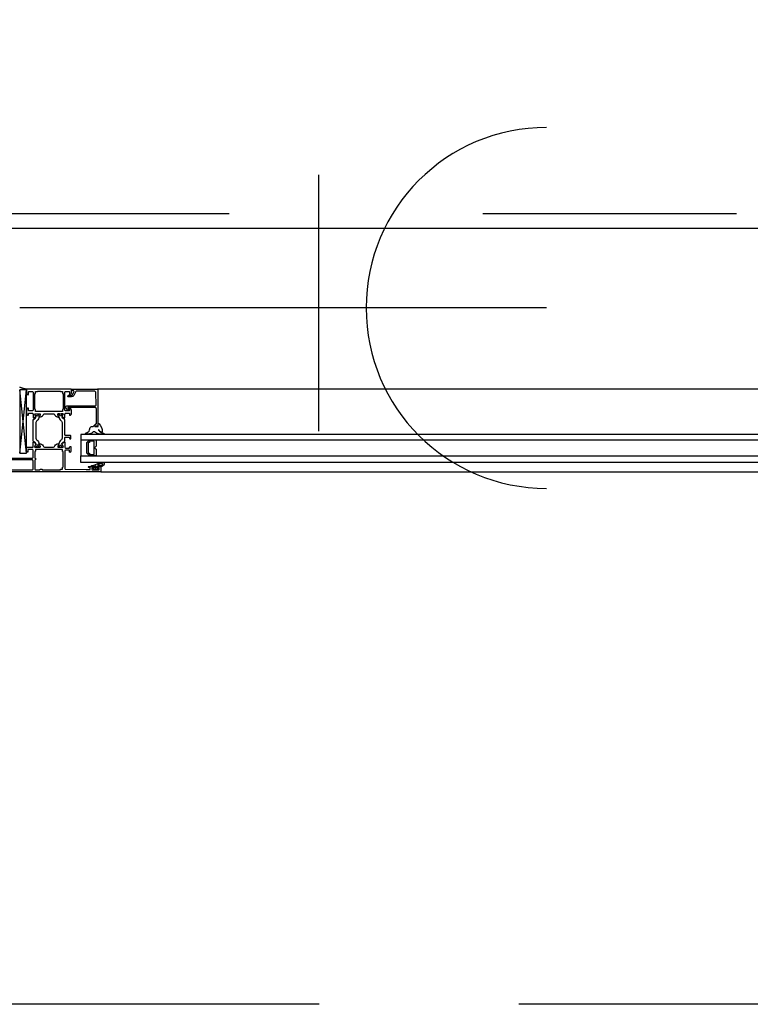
# Model space of a CAD drawing. Header units: millimetres. Extents: x 111285 to 237437, y -9513 to 52045.
# Tile 5 of 117: x 126849 to 127398, y 0 to 739. Entities that reach past the tile are written whole.
import ezdxf

# ---------------------------------------------------------------- set-up
doc = ezdxf.new("R2010")
doc.units = ezdxf.units.MM
doc.header["$LTSCALE"] = 100
doc.linetypes.add('CENTER', pattern=[50.8, 31.75, -6.35, 6.35, -6.35])
doc.linetypes.add('DASHED3', pattern=[4.5, 3, -1.5])
doc.layers.get('0').update_dxf_attribs({"color": 252})
for name, color, linetype in [('0-aanzicht', 252, 'Continuous'), ('0-BUITENKOZIJNEN', 252, 'Continuous'), ('0-HOOFDSTRAMIEN', 1, 'CENTER'), ('OTH 69- WANDCONTACTDOZEN EXTRA', 252, 'Continuous')]:
    doc.layers.add(name, color=color, linetype=linetype)
doc.layers.add('X-ref binnenlijn', color=252, linetype='Continuous', plot=False)
doc.linetypes.add('ZIGZAG', pattern='A,0.00254,-5.08,[131,ltypeshp.shx,S=5.08,R=0,X=-5.08,Y=0],-10.16,[131,ltypeshp.shx,S=5.08,R=180,X=5.08,Y=0],-5.08', length=20.32254)

# ---------------------------------------------------------------- blocks, each defined once
blk = doc.blocks.new('U-STRAMIEN')
at = {"layer": '0-HOOFDSTRAMIEN', "ltscale": 0.3}
blk.add_lwpolyline([(-5000, 0), (68000, 0)], dxfattribs=at)
blk = doc.blocks.new('P-71191BLOCK')
at = {"layer": '0-BUITENKOZIJNEN', "linetype": 'Continuous', "ltscale": 0.25}
blk.add_lwpolyline([(14.4, 46.39), (13.04, 45.6), (12.5, 45.6, -0.414214), (12.3, 45.8), (12.3, 49.6, -0.414214), (12.5, 49.8), (14.53, 48.96, 0.9366), (14.89, 48.78), (15.91, 50.55, 0.577375), (15.65, 51), (12.1, 51, -0.414214), (11.4, 51.7), (11.4, 54.2, -0.414214), (11.7, 54.5), (12.3, 54.5, 1), (12.3, 55.5), (9.1, 55.5, 0.412335), (8.3, 54.71, 0.416094), (8.5, 54.5), (9.7, 54.5, -0.414214), (9.9, 54.3), (9.9, 51.5, -0.414214), (9.4, 51), (-3.91, 51, -0.410557), (-4.41, 51.49), (-4.6, 67), (-4.6, 69.5, -0.414214), (-4.1, 70), (-3.2, 70, -0.414214), (-3, 69.8), (-3, 68.9, 1), (-2.2, 68.9), (-2.2, 72, 0.414214), (-2.7, 72.5), (-3, 72.5, 0.414214), (-3.2, 72.3), (-3.2, 71.7, -0.414214), (-3.7, 71.2), (-4.3, 71.2, -0.414214), (-4.8, 71.7), (-4.8, 76.3, -0.414214), (-4.3, 76.8), (-3.7, 76.8, -0.414214), (-3.2, 76.3), (-3.2, 75.7, 0.414214), (-3, 75.5), (-2.7, 75.5, 0.414214), (-2.2, 76), (-2.2, 77.5, 0.414214), (-2.7, 78), (-5.7, 78, 0.414214), (-6.2, 77.5), (-6.2, 0.5, 0.414214), (-5.7, 0), (3.5, 0, 0.414214), (4, 0.5), (4, 2, 0.414214), (3.5, 2.5), (3.4, 2.5, 0.414214), (3.2, 2.3), (3.2, 2, -1), (1.6, 2), (1.6, 6, -1), (3.2, 6), (3.2, 5.7, 0.414214), (3.4, 5.5), (3.5, 5.5, 0.414214), (4, 6), (4, 26.5, -0.414214), (4.5, 27), (10, 27, -0.414214), (10.5, 26.5), (10.5, 23.4, -0.414214), (10.3, 23.2), (8.7, 23.2, 0.414214), (8.5, 23, 0.414214), (9.3, 22.2), (11.6, 22.2, 0.414214), (12.1, 22.7), (12.1, 26.8, -0.414214), (12.3, 27), (15.65, 27, 0.577351), (15.91, 27.45), (14.89, 29.22, 0.936617), (14.53, 29.04), (12.5, 28.2, -0.414214), (12.3, 28.4), (12.3, 32.2, -0.414214), (12.5, 32.4), (13.04, 32.4), (14.4, 31.61, 0.999993), (14.8, 31.61), (14.8, 31.96, 0.267949), (13.3, 34.56), (12.8, 34.85, -0.267949), (12.3, 35.71), (12.3, 42.29, -0.267949), (12.8, 43.15), (13.3, 43.44, 0.267949), (14.8, 46.04), (14.8, 46.39, 0.999992)], format="xyb", close=True, dxfattribs=at)
at = {"layer": '0-BUITENKOZIJNEN', "linetype": 'Continuous'}
for points in [[(-4.8, 28.9), (-4.8, 32.11, -0.414214), (-4.6, 32.31), (-4.4, 32.31, 0.414214), (-4.2, 32.51), (-4.2, 33.6, 0.414214), (-4.4, 33.8), (-4.6, 33.8, -0.414214), (-4.8, 34), (-4.8, 47.5, -0.414214), (-4.6, 47.7), (-4.4, 47.7, 0.414214), (-4.2, 47.9), (-4.2, 49, -0.414214), (-4, 49.2), (-2.9, 49.2, 0.414214), (-2.7, 49.4, -0.414214), (-2.5, 49.6), (8.79, 49.6, -0.414214), (8.99, 49.4, 0.414214), (9.19, 49.2), (10.3, 49.2, -0.414214), (10.5, 49), (10.5, 29, -0.414214), (10.3, 28.8), (9.2, 28.8, 0.414214), (9, 28.6, -0.414214), (8.8, 28.4), (4.2, 28.4, -0.414214), (4, 28.6, 0.414214), (3.8, 28.8), (2.8, 28.8, 0.414214), (2.6, 28.6, -0.414214), (2.4, 28.4), (-4.3, 28.4, -0.414214)], [(-0.1, 1.4), (-4.3, 1.4, -0.414214), (-4.8, 1.9), (-4.8, 26.5, -0.414214), (-4.3, 27), (2.1, 27, -0.414214), (2.6, 26.5), (2.6, 8.7, -0.414214), (2.1, 8.2), (1.9, 8.2, 0.414214), (0.4, 6.7), (0.4, 1.9, -0.414214)]]:
    blk.add_lwpolyline(points, format="xyb", close=True, dxfattribs=at)
blk = doc.blocks.new('P-70157BLOCK')
at = {"layer": '0-BUITENKOZIJNEN', "linetype": 'Continuous'}
for points in [[(14.5, 4.8, -0.536675), (14.32, 5.08, -0.301511), (16.16, 6.3), (18, 6.3, -0.414214), (18.5, 5.8), (18.5, -27.2, -0.414214), (18, -27.7), (16.16, -27.7, -0.301511), (14.32, -26.48, -0.536675), (14.5, -26.2), (16.2, -26.2, 0.414214), (16.7, -25.7), (16.7, -23.2, 0.414214), (16.2, -22.7), (2.7, -22.7, 0.414214), (2.2, -23.2), (2.2, -25.7, 0.414214), (2.7, -26.2), (4.1, -26.2, -0.553992), (4.28, -26.49, -0.287008), (2.66, -27.5), (-0.1, -27.5, -0.414214), (-1.1, -26.5), (-1.1, -26.4, -0.414214), (-0.9, -26.2), (0.3, -26.2, 0.414214), (0.5, -26), (0.5, -23.4, 0.414214), (-0.2, -22.7), (-0.2, -22.7), (-2.87, -22.7), (-2.87, -22.7, -0.57735), (-3.13, -22.25), (-2.76, -21.62), (-2.13, -20.52, -1), (-1.76, -20.67), (-0.28, -21.29, 0.534511), (0, -21.1), (0, -21.1), (0, -17.5, 0.414214), (-0.2, -17.3), (-0.74, -17.3), (-0.74, -17.3), (-2.1, -18.09, -1.077346), (-2.5, -18.12), (-2.5, -17.74, -0.267949), (-1, -15.14), (-1, -15.14), (-0.5, -14.85, 0.267949), (0, -13.99), (0, -10.7), (0, -10.7), (0, -7.42, 0.267949), (-0.5, -6.55), (-0.5, -6.55), (-1, -6.26, -0.267949), (-2.5, -3.66), (-2.5, -3.66), (-2.5, -3.28, -1.077346), (-2.1, -3.31), (-0.74, -4.1), (-0.2, -4.1, 0.414214), (0, -3.9), (0, -3.9), (0, -0.3), (0, -0.3, 0.534511), (-0.28, -0.11), (-1.76, -0.73), (-1.76, -0.73, -1), (-2.13, -0.88), (-2.13, -0.88), (-2.76, 0.22), (-2.76, 0.22), (-3.13, 0.85, -0.57735), (-2.87, 1.3), (-2.87, 1.3), (-0.2, 1.3, 0.414214), (0.5, 2), (0.5, 4.6, 0.414214), (0.3, 4.8), (-0.9, 4.8, -0.414214), (-1.1, 5), (-1.1, 5.1, -0.414214), (-0.1, 6.1), (2.66, 6.1, -0.287008), (4.28, 5.09, -0.553992), (4.1, 4.8), (2.7, 4.8, 0.414214), (2.2, 4.3), (2.2, 1.8, 0.414214), (2.7, 1.3), (16.2, 1.3, 0.414214), (16.7, 1.8), (16.7, 4.3, 0.414214), (16.2, 4.8)], [(17.1, -5.7), (17.1, -5.7), (17.1, -2.2), (17.1, -2.2, 0.414214), (16.9, -2, -0.414214), (16.7, -1.8), (16.7, -0.7), (16.7, -0.7, 0.414214), (16.5, -0.5), (15.4, -0.5, -0.414214), (15.2, -0.3, 0.414214), (15, -0.1), (3.5, -0.1), (3.5, -0.1, 0.414214), (3.3, -0.3, -0.414214), (3.1, -0.5), (2, -0.5, 0.414214), (1.8, -0.7), (1.8, -1.8), (1.8, -20.7), (1.8, -20.7, 0.414214), (2, -20.9), (3.1, -20.9, -0.414214), (3.3, -21.1, 0.414214), (3.5, -21.3), (15, -21.3, 0.414214), (15.2, -21.1), (15.2, -21.1, -0.414214), (15.4, -20.9), (15.4, -20.9), (16.5, -20.9, 0.414214), (16.7, -20.7), (16.7, -20.7), (16.7, -19.6), (16.7, -19.6, -0.414214), (16.9, -19.4), (16.9, -19.4, 0.414214), (17.1, -19.2), (17.1, -19.2)]]:
    blk.add_lwpolyline(points, format="xyb", close=True, dxfattribs=at)
blk = doc.blocks.new('hoek-sr1 en sr2')
at = {"linetype": 'Continuous', "ltscale": 0.25}
for p, q in [((743, -385), (2115, -385)), ((2115, -447), (740.55, -447))]:
    blk.add_line(p, q, dxfattribs=at)
at = {"ltscale": 0.1}
for p, q in [((687, -399), (682, -446.5)), ((682, -399), (687, -446.5)), ((682, -446.5), (682, -399)), ((682, -399), (687, -399)), ((687, -399), (687, -446.5)), ((687, -446.5), (682, -446.5))]:
    blk.add_line(p, q, dxfattribs=at)
at = {"linetype": 'Continuous'}
for p, q in [((2115, -392), (727.91, -392)), ((727.91, -392), (727.91, -397)), ((727.91, -409), (727.91, -397)), ((727.91, -397), (2115, -397)), ((734.45, -397), (732.45, -399)), ((732.45, -399), (732.45, -407)), ((733.45, -407), (733.45, -399)), ((733.45, -399), (734.45, -399)), ((739.45, -397), (734.45, -397)), ((734.45, -399), (734.45, -398)), ((734.45, -398), (737.95, -398)), ((737.95, -398), (737.95, -408)), ((739.45, -401.8), (739.45, -397)), ((738.25, -403), (739.45, -401.8)), ((739.45, -404.2), (738.25, -403)), ((739.45, -409), (739.45, -404.2)), ((727.91, -409), (2115, -409)), ((727.91, -413), (727.91, -409)), ((2115, -413), (727.91, -413)), ((732.45, -407), (734.45, -409)), ((734.45, -407), (733.45, -407)), ((734.45, -408), (734.45, -407)), ((737.95, -408), (734.45, -408)), ((734.45, -409), (739.45, -409))]:
    blk.add_line(p, q, dxfattribs=at)
for points in [[(741.54, -391.75), (741.54, -391.75, 0.150479), (741.71, -391.8), (741.71, -391.8), (743.21, -391.8), (743.21, -391.8, -0.203155), (745.15, -391.8), (745.15, -391.8), (745.54, -391.8), (745.54, -391.8, 0.321315), (743.2, -388.56), (743.2, -388.56), (743.2, -388.7), (743.2, -388.7, -0.414214), (742.7, -389.2), (742.7, -389.2), (740.8, -389.2), (740.8, -389.2, -0.414214), (740.3, -388.7), (740.3, -388.7), (740.3, -388.03), (740.3, -388.03, -0.414214), (740.53, -387.8), (740.53, -387.8), (740.53, -387.8), (740.6, -387.8), (740.6, -387.8, 0.414214), (740.9, -387.5), (740.9, -387.5), (740.9, -387.33), (740.9, -387.33), (740.14, -386.7), (740.14, -386.7), (737.85, -386.7), (737.85, -386.7), (737.1, -387.33), (737.1, -387.33), (737.1, -387.5), (737.1, -387.5, 0.414214), (737.4, -387.8), (737.4, -387.8), (737.47, -387.8), (737.47, -387.8, -0.414214), (737.7, -388.03), (737.7, -388.03), (737.7, -388.7), (737.7, -388.7, -0.414214), (737.2, -389.2), (737.2, -389.2), (735.95, -389.2), (735.95, -389.2, 0.216855), (735.98, -389.61), (735.98, -389.61, 0.246521), (736.21, -389.76, -0.121194)], [(738.5, -389.16), (738.5, -389.16), (738.5, -387.8), (738.5, -387.8, -0.414214), (738.8, -387.5), (738.8, -387.5), (739.2, -387.5), (739.2, -387.5, -0.414214), (739.5, -387.8), (739.5, -387.8), (739.5, -388.99), (739.5, -388.99, -0.300021), (739.31, -389.26), (739.31, -389.26), (738.91, -389.44, -0.538437)], [(741.88, -391.01), (741.88, -391.01, 0.024804), (740.79, -390.37), (740.79, -390.37, -0.78183), (740.93, -389.8), (740.93, -389.8), (742.7, -389.8), (742.7, -389.8, 0.138255), (743.27, -389.64), (743.27, -389.64, -0.29655), (743.6, -389.65), (743.6, -389.65, -0.093259), (744.28, -390.34), (744.28, -390.34, -0.587696), (744.05, -390.81), (744.05, -390.81, 0.095255), (742.84, -391.09, -0.257242)], [(697.4, -403.7), (697.4, -403.7, 0.414214), (697.2, -403.5), (696.17, -403.5, 0.609065), (696.01, -403.82, -1.936492), (694.79, -403.82, 0.609065), (694.62, -403.5), (693.59, -403.5, 0.534511), (693.41, -403.78), (694, -405.2, -0.376373), (693.36, -407.08), (692.3, -407.69, 0.267949), (692.05, -408.12), (692.05, -423.88, 0.267949), (692.3, -424.31), (693.36, -424.92, -0.376373), (694, -426.8), (693.41, -428.22, 0.534511), (693.59, -428.5), (694.62, -428.5, 0.609065), (694.79, -428.18, -1.936492), (696.01, -428.18, 0.609065), (696.17, -428.5), (697.2, -428.5, 0.414214), (697.4, -428.3), (697.4, -427.75), (696.54, -426.27, -0.126173), (696.5, -426.12, 0.233397), (695.07, -423.38, -0.239087), (694.05, -421.36), (694.05, -410.64, -0.239087), (695.07, -408.62, 0.233397), (696.5, -405.88, -0.126173), (696.54, -405.73), (697.4, -404.25)], [(711.49, -405.88, 0.126173), (711.45, -405.73), (710.6, -404.25), (710.6, -403.7, -0.414214), (710.8, -403.5), (711.82, -403.5, -0.609065), (711.99, -403.82, 1.936492), (713.21, -403.82, -0.609065), (713.37, -403.5), (714.4, -403.5), (714.4, -403.5, -0.534511), (714.58, -403.78), (714.58, -403.78), (713.99, -405.2, 0.376373), (714.63, -407.08), (715.7, -407.69, -0.267949), (715.95, -408.12), (715.95, -410.5, 0.414214), (716.45, -411), (719.15, -411, 0.414214), (719.45, -410.7), (719.45, -410.1, -1), (720.45, -410.1), (720.45, -411.7, -0.414214), (719.95, -412.2), (716.45, -412.2, 0.414214), (715.95, -412.7), (715.95, -423.88, -0.267949), (715.7, -424.31), (714.63, -424.92, 0.376373), (713.99, -426.8), (714.58, -428.22, -0.534511), (714.4, -428.5), (713.37, -428.5, -0.609065), (713.21, -428.18, 1.936492), (711.99, -428.18, -0.609065), (711.82, -428.5), (710.8, -428.5), (710.8, -428.5, -0.414214), (710.6, -428.3), (710.6, -428.3), (710.6, -427.75), (711.45, -426.27, 0.126173), (711.49, -426.12, -0.233397), (712.92, -423.38, 0.239087), (713.95, -421.36), (713.95, -410.64, 0.239087), (712.92, -408.62, -0.233397)], [(745.22, -413.3), (742.13, -413.3, 0.191979), (739.04, -414.53, -0.398651), (736.79, -414.53, 0.191979), (733.69, -413.3), (731.58, -413.3, 0.414214), (731.42, -413.46), (731.42, -413.72, 0.326741), (731.94, -414.2, -0.302866), (734.49, -416.34), (735, -418.1, 0.33328), (736.07, -418.9), (737.09, -418.9, -0.198912), (737.26, -418.97), (737.91, -419.62, 0.493145), (738.23, -419.58), (738.55, -419.02, -0.267949), (738.76, -418.9), (740.75, -418.9, -0.414214), (741, -419.15), (741, -420.97, 0.635409), (741.4, -421.16, 0.209907), (744.08, -414.84, 0.491509), (743.69, -414.56, 0.194986), (741.58, -416.39, -1.088983), (741.24, -416.14, -0.162066), (744.88, -413.98, 0.416129), (745.38, -413.48), (745.38, -413.46, 0.414214)]]:
    blk.add_lwpolyline(points, format="xyb", close=True, dxfattribs=at)
blk.add_arc((688.99, -462.89), 15.97, 95.61782, 115.18659, dxfattribs=at)
at = {"layer": '0-BUITENKOZIJNEN', "linetype": 'Continuous'}
blk.add_lwpolyline([(739.1, -420.6), (739.1, -420.6, -0.414214), (739.6, -421.1), (739.6, -432.14), (739.6, -432.14, -0.454262), (738.6, -433.3), (730.9, -433.3), (720.64, -433.3), (718.3, -433.3, -0.767327), (718.2, -432.93), (718.94, -431.69, 0.198912), (719, -431.54), (719, -431.4, 0.414214), (718.8, -431.2), (718.33, -431.2, 0.131652), (718.08, -431.27), (716.95, -432.71, 0.767327), (717.4, -434.4), (720.41, -434.4), (730.9, -434.4), (738.57, -434.4, -0.421807), (739.57, -435.43), (739.33, -444.04, -0.406661), (737.83, -445.5), (730.9, -445.5), (724.73, -445.5, -0.267949), (724.3, -445.25), (722.77, -442.1, 0.267949), (721.03, -441.1), (718.6, -441.1, 0.668179), (718.24, -441.95), (718.8, -442.51, 0.467105), (719.26, -442.47, -0.245393), (719.59, -442.3), (720.92, -442.3, -0.267949), (721.79, -442.8), (722.8, -445.05, -0.57735), (722.36, -445.8), (721.7, -445.8, 0.414214), (721.5, -446), (721.5, -446.5, 0.414214), (722, -447), (730.9, -447), (740.3, -447), (740.3, -447, 0.414214), (740.8, -446.5), (740.8, -419.6, 0.414214), (740.3, -419.1), (740.3, -419.1), (739, -419.1), (739, -419.1, 0.414214), (738.5, -419.6), (738.5, -419.6), (738.5, -420.1), (738.5, -420.1, 0.414214), (739, -420.6), (739.1, -420.6), (739, -420.6), (739, -420.6)], format="xyb", close=True, dxfattribs=at)
at = {"linetype": 'ZIGZAG', "ltscale": 0.25, "rotation": 270}
blk.add_blockref('P-71191BLOCK', (665, -391.2), dxfattribs=at)
at = {"linetype": 'ZIGZAG', "rotation": 270}
blk.add_blockref('P-70157BLOCK', (714.7, -428.5), dxfattribs=at)
blk = doc.blocks.new('onderlegger beganegrond')
at = {"layer": '0-aanzicht', "linetype": 'DASHED3'}
blk.add_lwpolyline([(64822, 0), (15, 0), (15, 15), (0, 15), (0, 44373), (15, 44373), (15, 44388), (33060, 44388)], dxfattribs=at)
at = {"layer": 'OTH 69- WANDCONTACTDOZEN EXTRA'}
for p, q in [((921.69, 430.38), (921.69, 622.86)), ((1092.8, 523), (697, 523))]:
    blk.add_line(p, q, dxfattribs=at)
blk.add_arc((1092.8, 523), 135.51, 90, 270, dxfattribs=at)
at = {"layer": 'X-ref binnenlijn'}
blk.add_lwpolyline([(65120, 12574), (32630, 12574), (32630, 12638), (7405, 12638), (7405, 16138), (32630, 16138), (32630, 29144), (7405, 29144), (7405, 32644), (32630, 32644), (32630, 43805), (583, 43805), (583, 583), (43680, 583)], dxfattribs=at)
at = {"xscale": -1, "rotation": 180}
blk.add_blockref('hoek-sr1 en sr2', (15, 15), dxfattribs=at)

msp = doc.modelspace()

# ---------------------------------------------------------------- linework, layer by layer
at = {"ltscale": 0.1}
for p, q in [((126854, 414), (126849, 461.5)), ((126849, 414), (126854, 461.5)), ((126854, 461.5), (126849, 461.5)), ((126849, 461.5), (126849, 414)), ((126854, 414), (126854, 461.5)), ((126849, 414), (126854, 414))]:
    msp.add_line(p, q, dxfattribs=at)
at = {"linetype": 'Continuous', "ltscale": 0.25}
for p, q in [((128282, 462), (126907.55, 462)), ((126910, 400), (128282, 400))]:
    msp.add_line(p, q, dxfattribs=at)
at = {"linetype": 'Continuous'}
for p, q in [((128282, 428), (126894.91, 428)), ((126894.91, 428), (126894.91, 424)), ((126894.91, 424), (128282, 424)), ((126894.91, 424), (126894.91, 412)), ((126899.45, 422), (126901.45, 424)), ((126899.45, 414), (126899.45, 422)), ((126901.45, 422), (126900.45, 422)), ((126900.45, 422), (126900.45, 414)), ((126901.45, 424), (126906.45, 424)), ((126904.95, 423), (126901.45, 423)), ((126901.45, 423), (126901.45, 422)), ((126904.95, 413), (126904.95, 423)), ((126906.45, 424), (126906.45, 419.2)), ((126906.45, 419.2), (126905.25, 418)), ((126905.25, 418), (126906.45, 416.8)), ((126906.45, 416.8), (126906.45, 412)), ((126894.91, 407), (126894.91, 412)), ((126894.91, 412), (128282, 412)), ((128282, 407), (126894.91, 407)), ((126901.45, 412), (126899.45, 414)), ((126900.45, 414), (126901.45, 414)), ((126901.45, 414), (126901.45, 413)), ((126901.45, 413), (126904.95, 413)), ((126906.45, 412), (126901.45, 412))]:
    msp.add_line(p, q, dxfattribs=at)
for points in [[(126864.4, 418.7), (126864.4, 418.7, -0.414214), (126864.2, 418.5), (126863.17, 418.5, -0.609065), (126863.01, 418.82, 1.936492), (126861.78, 418.82, -0.609065), (126861.62, 418.5), (126860.59, 418.5, -0.534511), (126860.41, 418.78), (126861, 420.2, 0.376373), (126860.36, 422.08), (126859.3, 422.69, -0.267949), (126859.05, 423.12), (126859.05, 438.88, -0.267949), (126859.3, 439.31), (126860.36, 439.92, 0.376373), (126861, 441.8), (126860.41, 443.22, -0.534511), (126860.59, 443.5), (126861.62, 443.5, -0.609065), (126861.78, 443.18, 1.936492), (126863.01, 443.18, -0.609065), (126863.17, 443.5), (126864.2, 443.5, -0.414214), (126864.4, 443.3), (126864.4, 442.75), (126863.54, 441.27, 0.126173), (126863.5, 441.12, -0.233397), (126862.07, 438.38, 0.239087), (126861.05, 436.36), (126861.05, 425.64, 0.239087), (126862.07, 423.62, -0.233397), (126863.5, 420.88, 0.126173), (126863.54, 420.73), (126864.4, 419.25)], [(126878.49, 420.88, -0.126173), (126878.45, 420.73), (126877.6, 419.25), (126877.6, 418.7, 0.414214), (126877.8, 418.5), (126878.82, 418.5, 0.609065), (126878.98, 418.82, -1.936492), (126880.21, 418.82, 0.609065), (126880.37, 418.5), (126881.4, 418.5), (126881.4, 418.5, 0.534511), (126881.58, 418.78), (126881.58, 418.78), (126880.99, 420.2, -0.376373), (126881.63, 422.08), (126882.7, 422.69, 0.267949), (126882.95, 423.12), (126882.95, 425.5, -0.414214), (126883.45, 426), (126886.15, 426, -0.414214), (126886.45, 425.7), (126886.45, 425.1, 1), (126887.45, 425.1), (126887.45, 426.7, 0.414214), (126886.95, 427.2), (126883.45, 427.2, -0.414214), (126882.95, 427.7), (126882.95, 438.88, 0.267949), (126882.7, 439.31), (126881.63, 439.92, -0.376373), (126880.99, 441.8), (126881.58, 443.22, 0.534511), (126881.4, 443.5), (126880.37, 443.5, 0.609065), (126880.21, 443.18, -1.936492), (126878.98, 443.18, 0.609065), (126878.82, 443.5), (126877.8, 443.5), (126877.8, 443.5, 0.414214), (126877.6, 443.3), (126877.6, 443.3), (126877.6, 442.75), (126878.45, 441.27, -0.126173), (126878.49, 441.12, 0.233397), (126879.92, 438.38, -0.239087), (126880.95, 436.36), (126880.95, 425.64, -0.239087), (126879.92, 423.62, 0.233397)], [(126912.22, 428.3), (126909.13, 428.3, -0.191979), (126906.04, 429.53, 0.398651), (126903.78, 429.53, -0.191979), (126900.69, 428.3), (126898.58, 428.3, -0.414214), (126898.42, 428.46), (126898.42, 428.72, -0.326741), (126898.94, 429.2, 0.302866), (126901.49, 431.34), (126902, 433.1, -0.33328), (126903.07, 433.9), (126904.09, 433.9, 0.198912), (126904.26, 433.97), (126904.91, 434.62, -0.493145), (126905.23, 434.58), (126905.55, 434.02, 0.267949), (126905.76, 433.9), (126907.75, 433.9, 0.414214), (126908, 434.15), (126908, 435.97, -0.635409), (126908.4, 436.16, -0.209907), (126911.08, 429.84, -0.491509), (126910.69, 429.56, -0.194986), (126908.57, 431.39, 1.088983), (126908.24, 431.14, 0.162066), (126911.88, 428.98, -0.416129), (126912.38, 428.48), (126912.38, 428.46, -0.414214)], [(126908.54, 406.75), (126908.54, 406.75, -0.150479), (126908.71, 406.8), (126908.71, 406.8), (126910.21, 406.8), (126910.21, 406.8, 0.203155), (126912.15, 406.8), (126912.15, 406.8), (126912.53, 406.8), (126912.53, 406.8, -0.321315), (126910.2, 403.56), (126910.2, 403.56), (126910.2, 403.7), (126910.2, 403.7, 0.414214), (126909.7, 404.2), (126909.7, 404.2), (126907.8, 404.2), (126907.8, 404.2, 0.414214), (126907.3, 403.7), (126907.3, 403.7), (126907.3, 403.03), (126907.3, 403.03, 0.414214), (126907.53, 402.8), (126907.53, 402.8), (126907.53, 402.8), (126907.6, 402.8), (126907.6, 402.8, -0.414214), (126907.9, 402.5), (126907.9, 402.5), (126907.9, 402.33), (126907.9, 402.33), (126907.14, 401.7), (126907.14, 401.7), (126904.85, 401.7), (126904.85, 401.7), (126904.1, 402.33), (126904.1, 402.33), (126904.1, 402.5), (126904.1, 402.5, -0.414214), (126904.4, 402.8), (126904.4, 402.8), (126904.47, 402.8), (126904.47, 402.8, 0.414214), (126904.7, 403.03), (126904.7, 403.03), (126904.7, 403.7), (126904.7, 403.7, 0.414214), (126904.2, 404.2), (126904.2, 404.2), (126902.95, 404.2), (126902.95, 404.2, -0.216855), (126902.98, 404.61), (126902.98, 404.61, -0.246521), (126903.21, 404.76, 0.121194)], [(126905.5, 404.16), (126905.5, 404.16), (126905.5, 402.8), (126905.5, 402.8, 0.414214), (126905.8, 402.5), (126905.8, 402.5), (126906.2, 402.5), (126906.2, 402.5, 0.414214), (126906.5, 402.8), (126906.5, 402.8), (126906.5, 403.99), (126906.5, 403.99, 0.300021), (126906.31, 404.26), (126906.31, 404.26), (126905.91, 404.44, 0.538437)], [(126908.87, 406.01), (126908.87, 406.01, -0.024804), (126907.79, 405.37), (126907.79, 405.37, 0.78183), (126907.93, 404.8), (126907.93, 404.8), (126909.7, 404.8), (126909.7, 404.8, -0.138255), (126910.27, 404.64), (126910.27, 404.64, 0.29655), (126910.6, 404.65), (126910.6, 404.65, 0.093259), (126911.28, 405.34), (126911.28, 405.34, 0.587696), (126911.05, 405.81), (126911.05, 405.81, -0.095255), (126909.84, 406.09, 0.257242)]]:
    msp.add_lwpolyline(points, format="xyb", close=True, dxfattribs=at)
msp.add_arc((126855.99, 477.89), 15.97, 244.81341, 264.38218, dxfattribs=at)
at = {"layer": '0-BUITENKOZIJNEN', "linetype": 'Continuous'}
for points in [[(126886.5, 458, 0.536675), (126886.77, 457.82, 0.301511), (126888, 459.66), (126888, 461.5, 0.414214), (126887.5, 462), (126854.5, 462, 0.414214), (126854, 461.5), (126854, 459.66, 0.301511), (126855.22, 457.82, 0.536675), (126855.5, 458), (126855.5, 459.7, -0.414214), (126856, 460.2), (126858.5, 460.2, -0.414214), (126859, 459.7), (126859, 446.2, -0.414214), (126858.5, 445.7), (126856, 445.7, -0.414214), (126855.5, 446.2), (126855.5, 447.6, 0.553992), (126855.21, 447.78, 0.287008), (126854.2, 446.16), (126854.2, 443.4, 0.414214), (126855.2, 442.4), (126855.3, 442.4, 0.414214), (126855.5, 442.6), (126855.5, 443.8, -0.414214), (126855.7, 444), (126858.3, 444, -0.414214), (126859, 443.3), (126859, 443.3), (126859, 440.63), (126859, 440.63, 0.57735), (126859.45, 440.37), (126860.07, 440.74), (126861.18, 441.37, 1), (126861.02, 441.74), (126860.41, 443.22, -0.534511), (126860.59, 443.5), (126860.59, 443.5), (126864.2, 443.5, -0.414214), (126864.4, 443.3), (126864.4, 442.76), (126864.4, 442.76), (126863.61, 441.4, 1.077346), (126863.58, 441), (126863.96, 441, 0.267949), (126866.55, 442.5), (126866.55, 442.5), (126866.84, 443, -0.267949), (126867.71, 443.5), (126871, 443.5), (126871, 443.5), (126874.28, 443.5, -0.267949), (126875.15, 443), (126875.15, 443), (126875.44, 442.5, 0.267949), (126878.03, 441), (126878.03, 441), (126878.41, 441, 1.077346), (126878.38, 441.4), (126877.6, 442.76), (126877.6, 443.3, -0.414214), (126877.8, 443.5), (126877.8, 443.5), (126881.4, 443.5), (126881.4, 443.5, -0.534511), (126881.58, 443.22), (126880.97, 441.74), (126880.97, 441.74, 1), (126880.81, 441.37), (126880.81, 441.37), (126881.92, 440.74), (126881.92, 440.74), (126882.55, 440.37, 0.57735), (126883, 440.63), (126883, 440.63), (126883, 443.3, -0.414214), (126883.7, 444), (126886.3, 444, -0.414214), (126886.5, 443.8), (126886.5, 442.6, 0.414214), (126886.7, 442.4), (126886.8, 442.4, 0.414214), (126887.8, 443.4), (126887.8, 446.16, 0.287008), (126886.78, 447.78, 0.553992), (126886.5, 447.6), (126886.5, 446.2, -0.414214), (126886, 445.7), (126883.5, 445.7, -0.414214), (126883, 446.2), (126883, 459.7, -0.414214), (126883.5, 460.2), (126886, 460.2, -0.414214), (126886.5, 459.7)], [(126876, 460.6), (126876, 460.6), (126879.5, 460.6), (126879.5, 460.6, -0.414214), (126879.7, 460.4, 0.414214), (126879.9, 460.2), (126881, 460.2), (126881, 460.2, -0.414214), (126881.2, 460), (126881.2, 458.9, 0.414214), (126881.4, 458.7, -0.414214), (126881.6, 458.5), (126881.6, 447), (126881.6, 447, -0.414214), (126881.4, 446.8, 0.414214), (126881.2, 446.6), (126881.2, 445.5, -0.414214), (126881, 445.3), (126879.9, 445.3), (126861, 445.3), (126861, 445.3, -0.414214), (126860.8, 445.5), (126860.8, 446.6, 0.414214), (126860.6, 446.8, -0.414214), (126860.4, 447), (126860.4, 458.5, -0.414214), (126860.6, 458.7), (126860.6, 458.7, 0.414214), (126860.8, 458.9), (126860.8, 458.9), (126860.8, 460, -0.414214), (126861, 460.2), (126861, 460.2), (126862.1, 460.2), (126862.1, 460.2, 0.414214), (126862.3, 460.4), (126862.3, 460.4, -0.414214), (126862.5, 460.6), (126862.5, 460.6)], [(126906.1, 435.6), (126906.1, 435.6, 0.414214), (126906.6, 436.1), (126906.6, 447.14), (126906.6, 447.14, 0.454262), (126905.6, 448.3), (126897.9, 448.3), (126887.64, 448.3), (126885.3, 448.3, 0.767327), (126885.2, 447.93), (126885.94, 446.69, -0.198912), (126886, 446.54), (126886, 446.4, -0.414214), (126885.8, 446.2), (126885.33, 446.2, -0.131652), (126885.08, 446.27), (126883.95, 447.71, -0.767327), (126884.4, 449.4), (126887.41, 449.4), (126897.9, 449.4), (126905.57, 449.4, 0.421807), (126906.57, 450.43), (126906.33, 459.04, 0.406661), (126904.83, 460.5), (126897.9, 460.5), (126891.73, 460.5, 0.267949), (126891.3, 460.25), (126889.77, 457.1, -0.267949), (126888.03, 456.1), (126885.6, 456.1, -0.668179), (126885.24, 456.95), (126885.8, 457.51, -0.467105), (126886.26, 457.47, 0.245393), (126886.59, 457.3), (126887.92, 457.3, 0.267949), (126888.78, 457.8), (126889.79, 460.05, 0.57735), (126889.36, 460.8), (126888.7, 460.8, -0.414214), (126888.5, 461), (126888.5, 461.5, -0.414214), (126889, 462), (126897.9, 462), (126907.3, 462), (126907.3, 462, -0.414214), (126907.8, 461.5), (126907.8, 434.6, -0.414214), (126907.3, 434.1), (126907.3, 434.1), (126906, 434.1), (126906, 434.1, -0.414214), (126905.5, 434.6), (126905.5, 434.6), (126905.5, 435.1), (126905.5, 435.1, -0.414214), (126906, 435.6), (126906.1, 435.6), (126906, 435.6), (126906, 435.6)], [(126860.9, 401.4), (126864.1, 401.4, 0.414214), (126864.3, 401.6), (126864.3, 401.8, -0.414214), (126864.5, 402), (126865.6, 402, -0.414214), (126865.8, 401.8), (126865.8, 401.6, 0.414214), (126866, 401.4), (126879.5, 401.4, 0.414214), (126879.7, 401.6), (126879.7, 401.8, -0.414214), (126879.9, 402), (126881, 402, 0.414214), (126881.2, 402.2), (126881.2, 403.3, -0.414214), (126881.4, 403.5, 0.414214), (126881.6, 403.7), (126881.6, 414.99, 0.414214), (126881.4, 415.19, -0.414214), (126881.2, 415.39), (126881.2, 416.5, 0.414214), (126881, 416.7), (126861, 416.7, 0.414214), (126860.8, 416.5), (126860.8, 415.4, -0.414214), (126860.6, 415.2, 0.414214), (126860.4, 415), (126860.4, 410.4, 0.414214), (126860.6, 410.2, -0.414214), (126860.8, 410), (126860.8, 409, -0.414214), (126860.6, 408.8, 0.414214), (126860.4, 408.6), (126860.4, 401.9, 0.414214)], [(126833.4, 406.1), (126833.4, 401.9, 0.414214), (126833.9, 401.4), (126858.5, 401.4, 0.414214), (126859, 401.9), (126859, 408.3, 0.414214), (126858.5, 408.8), (126840.7, 408.8, 0.414214), (126840.2, 408.3), (126840.2, 408.1, -0.414214), (126838.7, 406.6), (126833.9, 406.6, 0.414214)]]:
    msp.add_lwpolyline(points, format="xyb", close=True, dxfattribs=at)
at = {"layer": '0-BUITENKOZIJNEN', "linetype": 'Continuous', "ltscale": 0.25}
msp.add_lwpolyline([(126838, 410.2), (126858.5, 410.2, 0.414214), (126859, 410.7), (126859, 416.2, 0.414214), (126858.5, 416.7), (126855.4, 416.7, 0.414214), (126855.2, 416.5), (126855.2, 414.9, -0.414214), (126855, 414.7, -0.414214), (126854.2, 415.5), (126854.2, 417.8, -0.414214), (126854.7, 418.3), (126858.8, 418.3, 0.414214), (126859, 418.5), (126859, 421.85, -0.577351), (126859.45, 422.11), (126861.21, 421.09, -0.936617), (126861.04, 420.73), (126860.2, 418.7, 0.414214), (126860.4, 418.5), (126864.2, 418.5, 0.414214), (126864.4, 418.7), (126864.4, 419.24), (126863.61, 420.6, -0.999993), (126863.61, 421), (126863.96, 421, -0.267949), (126866.55, 419.5), (126866.84, 419, 0.267949), (126867.71, 418.5), (126874.28, 418.5, 0.267949), (126875.15, 419), (126875.44, 419.5, -0.267949), (126878.03, 421), (126878.38, 421, -0.999992), (126878.38, 420.6), (126877.6, 419.24), (126877.6, 418.7, 0.414214), (126877.8, 418.5), (126881.6, 418.5, 0.414214), (126881.8, 418.7), (126880.95, 420.73, -0.9366), (126880.78, 421.09), (126882.55, 422.11, -0.577375), (126883, 421.85), (126883, 418.3, 0.414214), (126883.7, 417.6), (126886.2, 417.6, 0.414214), (126886.5, 417.9), (126886.5, 418.5, -1), (126887.5, 418.5), (126887.5, 415.3, -0.412335), (126886.7, 414.5, -0.416094), (126886.5, 414.7), (126886.5, 415.9, 0.414214), (126886.3, 416.1), (126883.5, 416.1, 0.414214), (126883, 415.6), (126883, 402.29, 0.410557), (126883.49, 401.79), (126899, 401.6), (126901.5, 401.6, 0.414214), (126902, 402.1), (126902, 403, 0.414214), (126901.8, 403.2), (126900.9, 403.2, -1), (126900.9, 404), (126904, 404, -0.414214), (126904.5, 403.5), (126904.5, 403.2, -0.414214), (126904.3, 403), (126903.7, 403, 0.414214), (126903.2, 402.5), (126903.2, 401.9, 0.414214), (126903.7, 401.4), (126908.3, 401.4, 0.414214), (126908.8, 401.9), (126908.8, 402.5, 0.414214), (126908.3, 403), (126907.7, 403, -0.414214), (126907.5, 403.2), (126907.5, 403.5, -0.414214), (126908, 404), (126909.5, 404, -0.414214), (126910, 403.5), (126910, 400.5, -0.414214), (126909.5, 400), (126832.5, 400, -0.414214)], format="xyb", dxfattribs=at)

# ---------------------------------------------------------------- block references
msp.add_blockref('onderlegger beganegrond', (126152, 0))
at = {"layer": '0-HOOFDSTRAMIEN'}
msp.add_blockref('U-STRAMIEN', (126482, 594), dxfattribs=at)

doc.saveas('drawing.dxf')
